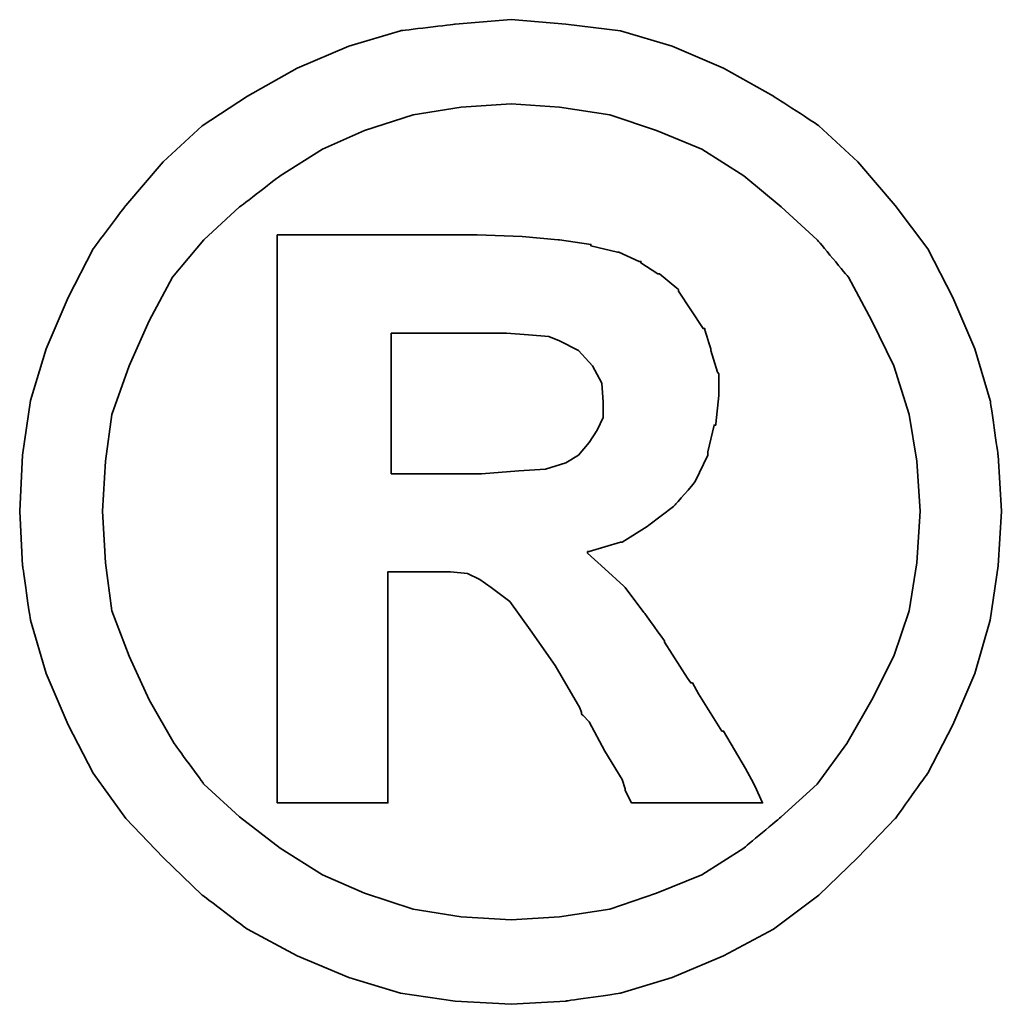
# Model space of a CAD drawing. Header units: millimetres. Extents: x 2482 to 2789, y 455 to 558.
# Tile 52 of 55: x 2732.28 to 2733.39, y 490.23 to 491.34. Entities that reach past the tile are written whole.
import ezdxf

# ---------------------------------------------------------------- set-up
doc = ezdxf.new("R2010")
doc.units = ezdxf.units.MM
doc.header["$LTSCALE"] = 0.2
doc.layers.add('layer 1', color=7, linetype='Continuous')

# ---------------------------------------------------------------- blocks, each defined once
blk = doc.blocks.new('TBI MOTION logo(完整正式版)')
at = {"layer": 'layer 1', "color": 22, "lineweight": 35}
for points, knots in [([(81.20634, 4.98624), (81.20634, 4.98624), (81.18649, 5.32862), (81.18649, 5.32862), (81.18649, 5.32862), (81.18649, 5.32862), (81.13886, 5.66206), (81.13886, 5.66206), (81.13886, 5.66206), (81.13886, 5.66206), (81.04359, 5.97764), (81.04359, 5.97764), (81.04359, 5.97764), (81.04359, 5.97764), (80.91061, 6.29124), (80.91061, 6.29124), (80.91061, 6.29124), (80.91061, 6.29124), (80.75778, 6.58697), (80.75778, 6.58697), (80.75778, 6.58697), (80.75778, 6.58697), (80.5593, 6.85294), (80.5593, 6.85294), (80.5593, 6.85294), (80.5593, 6.85294), (80.33105, 7.1189), (80.33105, 7.1189), (80.33105, 7.1189), (80.33105, 7.1189), (80.09287, 7.33921), (80.09287, 7.33921), (80.09287, 7.33921), (80.09287, 7.33921), (79.815, 7.51982), (79.815, 7.51982), (79.815, 7.51982), (79.815, 7.51982), (79.51133, 7.69051), (79.51133, 7.69051), (79.51133, 7.69051), (79.51133, 7.69051), (79.19773, 7.8235), (79.19773, 7.8235), (79.19773, 7.8235), (79.19773, 7.8235), (78.88215, 7.91877), (78.88215, 7.91877), (78.88215, 7.91877), (78.88215, 7.91877), (78.54871, 7.95846), (78.54871, 7.95846), (78.54871, 7.95846), (78.54871, 7.95846), (78.21526, 7.98625), (78.21526, 7.98625), (78.21526, 7.98625), (78.21526, 7.98625), (77.87388, 7.95846), (77.87388, 7.95846), (77.87388, 7.95846), (77.87388, 7.95846), (77.54044, 7.91877), (77.54044, 7.91877), (77.54044, 7.91877), (77.54044, 7.91877), (77.22485, 7.8235), (77.22485, 7.8235), (77.22485, 7.8235), (77.22485, 7.8235), (76.91027, 7.69051), (76.91027, 7.69051), (76.91027, 7.69051), (76.91027, 7.69051), (76.6056, 7.51982), (76.6056, 7.51982), (76.6056, 7.51982), (76.6056, 7.51982), (76.32972, 7.33921), (76.32972, 7.33921), (76.32972, 7.33921), (76.32972, 7.33921), (76.09154, 7.1189), (76.09154, 7.1189), (76.09154, 7.1189), (76.09154, 7.1189), (75.86329, 6.85294), (75.86329, 6.85294), (75.86329, 6.85294), (75.86329, 6.85294), (75.66382, 6.58697), (75.66382, 6.58697), (75.66382, 6.58697), (75.66382, 6.58697), (75.51099, 6.29124), (75.51099, 6.29124), (75.51099, 6.29124), (75.51099, 6.29124), (75.37702, 5.97764), (75.37702, 5.97764), (75.37702, 5.97764), (75.37702, 5.97764), (75.28175, 5.66206), (75.28175, 5.66206), (75.28175, 5.66206), (75.28175, 5.66206), (75.23411, 5.32862), (75.23411, 5.32862), (75.23411, 5.32862), (75.23411, 5.32862), (75.21625, 4.98624), (75.21625, 4.98624), (75.21625, 4.98624), (75.21625, 4.98624), (75.23411, 4.6528), (75.23411, 4.6528), (75.23411, 4.6528), (75.23411, 4.6528), (75.28175, 4.32035), (75.28175, 4.32035), (75.28175, 4.32035), (75.28175, 4.32035), (75.37702, 3.99583), (75.37702, 3.99583), (75.37702, 3.99583), (75.37702, 3.99583), (75.51099, 3.68224), (75.51099, 3.68224), (75.51099, 3.68224), (75.51099, 3.68224), (75.66382, 3.38749), (75.66382, 3.38749), (75.66382, 3.38749), (75.66382, 3.38749), (75.86329, 3.10963), (75.86329, 3.10963), (75.86329, 3.10963), (75.86329, 3.10963), (76.09154, 2.87145), (76.09154, 2.87145), (76.09154, 2.87145), (76.09154, 2.87145), (76.32972, 2.6432), (76.32972, 2.6432), (76.32972, 2.6432), (76.32972, 2.6432), (76.6056, 2.43381), (76.6056, 2.43381), (76.6056, 2.43381), (76.6056, 2.43381), (76.91027, 2.27205), (76.91027, 2.27205), (76.91027, 2.27205), (76.91027, 2.27205), (77.22485, 2.13906), (77.22485, 2.13906), (77.22485, 2.13906), (77.22485, 2.13906), (77.54044, 2.0438), (77.54044, 2.0438), (77.54044, 2.0438), (77.54044, 2.0438), (77.87388, 1.99616), (77.87388, 1.99616), (77.87388, 1.99616), (77.87388, 1.99616), (78.21526, 1.97631), (78.21526, 1.97631), (78.21526, 1.97631), (78.21526, 1.97631), (78.54871, 1.99616), (78.54871, 1.99616), (78.54871, 1.99616), (78.54871, 1.99616), (78.88215, 2.0438), (78.88215, 2.0438), (78.88215, 2.0438), (78.88215, 2.0438), (79.19773, 2.13906), (79.19773, 2.13906), (79.19773, 2.13906), (79.19773, 2.13906), (79.51133, 2.27205), (79.51133, 2.27205), (79.51133, 2.27205), (79.51133, 2.27205), (79.815, 2.43381), (79.815, 2.43381), (79.815, 2.43381), (79.815, 2.43381), (80.09287, 2.6432), (80.09287, 2.6432), (80.09287, 2.6432), (80.09287, 2.6432), (80.33105, 2.87145), (80.33105, 2.87145), (80.33105, 2.87145), (80.33105, 2.87145), (80.5593, 3.10963), (80.5593, 3.10963), (80.5593, 3.10963), (80.5593, 3.10963), (80.75778, 3.38749), (80.75778, 3.38749), (80.75778, 3.38749), (80.75778, 3.38749), (80.91061, 3.68224), (80.91061, 3.68224), (80.91061, 3.68224), (80.91061, 3.68224), (81.04359, 3.99583), (81.04359, 3.99583), (81.04359, 3.99583), (81.04359, 3.99583), (81.13886, 4.32035), (81.13886, 4.32035), (81.13886, 4.32035), (81.13886, 4.32035), (81.18649, 4.6528), (81.18649, 4.6528), (81.18649, 4.6528), (81.18649, 4.6528), (81.20634, 4.98624), (81.20634, 4.98624)], [0, 0, 0, 0, 0.0178571, 0.0178571, 0.0178571, 0.0178572, 0.0357143, 0.0357143, 0.0357143, 0.0357143, 0.0535714, 0.0535714, 0.0535714, 0.0535714, 0.0714286, 0.0714286, 0.0714286, 0.0714286, 0.0892857, 0.0892857, 0.0892857, 0.0892857, 0.1071429, 0.1071429, 0.1071429, 0.1071429, 0.125, 0.125, 0.125, 0.125, 0.1428571, 0.1428571, 0.1428571, 0.1428572, 0.1607143, 0.1607143, 0.1607143, 0.1607143, 0.1785714, 0.1785714, 0.1785714, 0.1785714, 0.1964286, 0.1964286, 0.1964286, 0.1964286, 0.2142857, 0.2142857, 0.2142857, 0.2142857, 0.2321429, 0.2321429, 0.2321429, 0.2321429, 0.25, 0.25, 0.25, 0.25, 0.2678571, 0.2678571, 0.2678571, 0.2678572, 0.2857143, 0.2857143, 0.2857143, 0.2857143, 0.3035714, 0.3035714, 0.3035714, 0.3035714, 0.3214286, 0.3214286, 0.3214286, 0.3214286, 0.3392857, 0.3392857, 0.3392857, 0.3392857, 0.3571429, 0.3571429, 0.3571429, 0.3571429, 0.375, 0.375, 0.375, 0.375, 0.3928571, 0.3928571, 0.3928571, 0.3928572, 0.4107143, 0.4107143, 0.4107143, 0.4107143, 0.4285714, 0.4285714, 0.4285714, 0.4285714, 0.4464286, 0.4464286, 0.4464286, 0.4464286, 0.4642857, 0.4642857, 0.4642857, 0.4642857, 0.4821429, 0.4821429, 0.4821429, 0.4821429, 0.5, 0.5, 0.5, 0.5, 0.5178571, 0.5178571, 0.5178571, 0.5178572, 0.5357143, 0.5357143, 0.5357143, 0.5357143, 0.5535714, 0.5535714, 0.5535714, 0.5535714, 0.5714286, 0.5714286, 0.5714286, 0.5714286, 0.5892857, 0.5892857, 0.5892857, 0.5892857, 0.6071429, 0.6071429, 0.6071429, 0.6071429, 0.625, 0.625, 0.625, 0.625, 0.6428571, 0.6428571, 0.6428571, 0.6428572, 0.6607143, 0.6607143, 0.6607143, 0.6607143, 0.6785714, 0.6785714, 0.6785714, 0.6785714, 0.6964286, 0.6964286, 0.6964286, 0.6964286, 0.7142857, 0.7142857, 0.7142857, 0.7142857, 0.7321429, 0.7321429, 0.7321429, 0.7321429, 0.75, 0.75, 0.75, 0.75, 0.7678571, 0.7678571, 0.7678571, 0.7678572, 0.7857143, 0.7857143, 0.7857143, 0.7857143, 0.8035714, 0.8035714, 0.8035714, 0.8035714, 0.8214286, 0.8214286, 0.8214286, 0.8214286, 0.8392857, 0.8392857, 0.8392857, 0.8392857, 0.8571429, 0.8571429, 0.8571429, 0.8571429, 0.875, 0.875, 0.875, 0.875, 0.8928571, 0.8928571, 0.8928571, 0.8928572, 0.9107143, 0.9107143, 0.9107143, 0.9107143, 0.9285714, 0.9285714, 0.9285714, 0.9285714, 0.9464286, 0.9464286, 0.9464286, 0.9464286, 0.9642857, 0.9642857, 0.9642857, 0.9642857, 0.9821429, 0.9821429, 0.9821429, 0.9821429, 1, 1, 1, 1]), ([(80.71014, 4.98624), (80.71014, 4.98624), (80.69129, 5.29091), (80.69129, 5.29091), (80.69129, 5.29091), (80.69129, 5.29091), (80.64464, 5.57672), (80.64464, 5.57672), (80.64464, 5.57672), (80.64464, 5.57672), (80.54937, 5.87245), (80.54937, 5.87245), (80.54937, 5.87245), (80.54937, 5.87245), (80.41639, 6.14833), (80.41639, 6.14833), (80.41639, 6.14833), (80.41639, 6.14833), (80.27349, 6.41429), (80.27349, 6.41429), (80.27349, 6.41429), (80.27349, 6.41429), (80.08295, 6.64255), (80.08295, 6.64255), (80.08295, 6.64255), (80.08295, 6.64255), (79.86264, 6.84301), (79.86264, 6.84301), (79.86264, 6.84301), (79.86264, 6.84301), (79.63439, 7.03355), (79.63439, 7.03355), (79.63439, 7.03355), (79.63439, 7.03355), (79.37835, 7.1963), (79.37835, 7.1963), (79.37835, 7.1963), (79.37835, 7.1963), (79.10246, 7.30944), (79.10246, 7.30944), (79.10246, 7.30944), (79.10246, 7.30944), (78.81665, 7.40471), (78.81665, 7.40471), (78.81665, 7.40471), (78.81665, 7.40471), (78.511, 7.45234), (78.511, 7.45234), (78.511, 7.45234), (78.511, 7.45234), (78.21526, 7.47219), (78.21526, 7.47219), (78.21526, 7.47219), (78.21526, 7.47219), (77.9106, 7.45234), (77.9106, 7.45234), (77.9106, 7.45234), (77.9106, 7.45234), (77.61685, 7.40471), (77.61685, 7.40471), (77.61685, 7.40471), (77.61685, 7.40471), (77.32012, 7.30944), (77.32012, 7.30944), (77.32012, 7.30944), (77.32012, 7.30944), (77.06309, 7.1963), (77.06309, 7.1963), (77.06309, 7.1963), (77.06309, 7.1963), (76.80606, 7.03355), (76.80606, 7.03355), (76.80606, 7.03355), (76.80606, 7.03355), (76.55797, 6.84301), (76.55797, 6.84301), (76.55797, 6.84301), (76.55797, 6.84301), (76.34063, 6.64255), (76.34063, 6.64255), (76.34063, 6.64255), (76.34063, 6.64255), (76.1491, 6.41429), (76.1491, 6.41429), (76.1491, 6.41429), (76.1491, 6.41429), (76.0062, 6.14833), (76.0062, 6.14833), (76.0062, 6.14833), (76.0062, 6.14833), (75.88314, 5.87245), (75.88314, 5.87245), (75.88314, 5.87245), (75.88314, 5.87245), (75.77794, 5.57672), (75.77794, 5.57672), (75.77794, 5.57672), (75.77794, 5.57672), (75.73924, 5.29091), (75.73924, 5.29091), (75.73924, 5.29091), (75.73924, 5.29091), (75.72039, 4.98624), (75.72039, 4.98624), (75.72039, 4.98624), (75.72039, 4.98624), (75.73924, 4.67165), (75.73924, 4.67165), (75.73924, 4.67165), (75.73924, 4.67165), (75.77794, 4.37791), (75.77794, 4.37791), (75.77794, 4.37791), (75.77794, 4.37791), (75.88314, 4.10102), (75.88314, 4.10102), (75.88314, 4.10102), (75.88314, 4.10102), (76.0062, 3.83407), (76.0062, 3.83407), (76.0062, 3.83407), (76.0062, 3.83407), (76.15902, 3.56811), (76.15902, 3.56811), (76.15902, 3.56811), (76.15902, 3.56811), (76.34063, 3.32001), (76.34063, 3.32001), (76.34063, 3.32001), (76.34063, 3.32001), (76.55797, 3.11955), (76.55797, 3.11955), (76.55797, 3.11955), (76.55797, 3.11955), (76.80606, 2.92901), (76.80606, 2.92901), (76.80606, 2.92901), (76.80606, 2.92901), (77.06309, 2.76725), (77.06309, 2.76725), (77.06309, 2.76725), (77.06309, 2.76725), (77.32012, 2.65412), (77.32012, 2.65412), (77.32012, 2.65412), (77.32012, 2.65412), (77.61685, 2.55786), (77.61685, 2.55786), (77.61685, 2.55786), (77.61685, 2.55786), (77.9106, 2.51022), (77.9106, 2.51022), (77.9106, 2.51022), (77.9106, 2.51022), (78.21526, 2.49137), (78.21526, 2.49137), (78.21526, 2.49137), (78.21526, 2.49137), (78.511, 2.51022), (78.511, 2.51022), (78.511, 2.51022), (78.511, 2.51022), (78.81665, 2.55786), (78.81665, 2.55786), (78.81665, 2.55786), (78.81665, 2.55786), (79.10246, 2.65412), (79.10246, 2.65412), (79.10246, 2.65412), (79.10246, 2.65412), (79.37835, 2.76725), (79.37835, 2.76725), (79.37835, 2.76725), (79.37835, 2.76725), (79.63439, 2.92901), (79.63439, 2.92901), (79.63439, 2.92901), (79.63439, 2.92901), (79.86264, 3.11955), (79.86264, 3.11955), (79.86264, 3.11955), (79.86264, 3.11955), (80.08295, 3.32001), (80.08295, 3.32001), (80.08295, 3.32001), (80.08295, 3.32001), (80.26356, 3.56811), (80.26356, 3.56811), (80.26356, 3.56811), (80.26356, 3.56811), (80.41639, 3.83407), (80.41639, 3.83407), (80.41639, 3.83407), (80.41639, 3.83407), (80.54937, 4.10102), (80.54937, 4.10102), (80.54937, 4.10102), (80.54937, 4.10102), (80.64464, 4.37791), (80.64464, 4.37791), (80.64464, 4.37791), (80.64464, 4.37791), (80.69129, 4.67165), (80.69129, 4.67165), (80.69129, 4.67165), (80.69129, 4.67165), (80.71014, 4.98624), (80.71014, 4.98624)], [0, 0, 0, 0, 0.0192308, 0.0192308, 0.0192308, 0.0192308, 0.0384615, 0.0384615, 0.0384615, 0.0384615, 0.0576923, 0.0576923, 0.0576923, 0.0576923, 0.0769231, 0.0769231, 0.0769231, 0.0769231, 0.0961538, 0.0961538, 0.0961538, 0.0961539, 0.1153846, 0.1153846, 0.1153846, 0.1153846, 0.1346154, 0.1346154, 0.1346154, 0.1346154, 0.1538462, 0.1538462, 0.1538462, 0.1538462, 0.1730769, 0.1730769, 0.1730769, 0.1730769, 0.1923077, 0.1923077, 0.1923077, 0.1923077, 0.2115385, 0.2115385, 0.2115385, 0.2115385, 0.2307692, 0.2307692, 0.2307692, 0.2307692, 0.25, 0.25, 0.25, 0.25, 0.2692308, 0.2692308, 0.2692308, 0.2692308, 0.2884615, 0.2884615, 0.2884615, 0.2884615, 0.3076923, 0.3076923, 0.3076923, 0.3076923, 0.3269231, 0.3269231, 0.3269231, 0.3269231, 0.3461538, 0.3461538, 0.3461538, 0.3461539, 0.3653846, 0.3653846, 0.3653846, 0.3653846, 0.3846154, 0.3846154, 0.3846154, 0.3846154, 0.4038462, 0.4038462, 0.4038462, 0.4038462, 0.4230769, 0.4230769, 0.4230769, 0.4230769, 0.4423077, 0.4423077, 0.4423077, 0.4423077, 0.4615385, 0.4615385, 0.4615385, 0.4615385, 0.4807692, 0.4807692, 0.4807692, 0.4807692, 0.5, 0.5, 0.5, 0.5, 0.5192308, 0.5192308, 0.5192308, 0.5192308, 0.5384615, 0.5384615, 0.5384615, 0.5384615, 0.5576923, 0.5576923, 0.5576923, 0.5576923, 0.5769231, 0.5769231, 0.5769231, 0.5769231, 0.5961538, 0.5961538, 0.5961538, 0.5961539, 0.6153846, 0.6153846, 0.6153846, 0.6153846, 0.6346154, 0.6346154, 0.6346154, 0.6346154, 0.6538462, 0.6538462, 0.6538462, 0.6538462, 0.6730769, 0.6730769, 0.6730769, 0.6730769, 0.6923077, 0.6923077, 0.6923077, 0.6923077, 0.7115385, 0.7115385, 0.7115385, 0.7115385, 0.7307692, 0.7307692, 0.7307692, 0.7307692, 0.75, 0.75, 0.75, 0.75, 0.7692308, 0.7692308, 0.7692308, 0.7692308, 0.7884615, 0.7884615, 0.7884615, 0.7884615, 0.8076923, 0.8076923, 0.8076923, 0.8076923, 0.8269231, 0.8269231, 0.8269231, 0.8269231, 0.8461538, 0.8461538, 0.8461538, 0.8461539, 0.8653846, 0.8653846, 0.8653846, 0.8653846, 0.8846154, 0.8846154, 0.8846154, 0.8846154, 0.9038462, 0.9038462, 0.9038462, 0.9038462, 0.9230769, 0.9230769, 0.9230769, 0.9230769, 0.9423077, 0.9423077, 0.9423077, 0.9423077, 0.9615385, 0.9615385, 0.9615385, 0.9615385, 0.9807692, 0.9807692, 0.9807692, 0.9807692, 1, 1, 1, 1]), ([(76.78721, 3.2823), (76.78721, 3.2823), (76.78721, 3.32001), (76.78721, 3.32001), (76.78721, 3.32001), (76.78721, 3.32001), (76.78721, 3.42422), (76.78721, 3.42422), (76.78721, 3.42422), (76.78721, 3.42422), (76.78721, 3.59689), (76.78721, 3.59689), (76.78721, 3.59689), (76.78721, 3.59689), (76.78721, 3.80529), (76.78721, 3.80529), (76.78721, 3.80529), (76.78721, 3.80529), (76.78721, 4.0524), (76.78721, 4.0524), (76.78721, 4.0524), (76.78721, 4.0524), (76.78721, 4.32035), (76.78721, 4.32035), (76.78721, 4.32035), (76.78721, 4.32035), (76.78721, 4.92868), (76.78721, 4.92868), (76.78721, 4.92868), (76.78721, 4.92868), (76.78721, 5.53801), (76.78721, 5.53801), (76.78721, 5.53801), (76.78721, 5.53801), (76.78721, 5.82482), (76.78721, 5.82482), (76.78721, 5.82482), (76.78721, 5.82482), (76.78721, 6.07291), (76.78721, 6.07291), (76.78721, 6.07291), (76.78721, 6.07291), (76.78721, 6.30017), (76.78721, 6.30017), (76.78721, 6.30017), (76.78721, 6.30017), (76.78721, 6.45399), (76.78721, 6.45399), (76.78721, 6.45399), (76.78721, 6.45399), (76.78721, 6.5572), (76.78721, 6.5572), (76.78721, 6.5572), (76.78721, 6.5572), (76.78721, 6.59689), (76.78721, 6.59689), (76.78721, 6.59689), (76.78721, 6.59689), (76.78721, 6.67232), (76.78721, 6.67232), (76.78721, 6.67232), (76.78721, 6.67232), (76.8537, 6.67232), (76.8537, 6.67232), (76.8537, 6.67232), (76.8537, 6.67232), (76.87355, 6.67232), (76.87355, 6.67232), (76.87355, 6.67232), (76.87355, 6.67232), (76.91027, 6.67232), (76.91027, 6.67232), (76.91027, 6.67232), (76.91027, 6.67232), (77.04424, 6.67232), (77.04424, 6.67232), (77.04424, 6.67232), (77.04424, 6.67232), (77.22485, 6.67232), (77.22485, 6.67232), (77.22485, 6.67232), (77.22485, 6.67232), (77.43524, 6.67232), (77.43524, 6.67232), (77.43524, 6.67232), (77.43524, 6.67232), (77.65357, 6.67232), (77.65357, 6.67232), (77.65357, 6.67232), (77.65357, 6.67232), (77.82625, 6.67232), (77.82625, 6.67232), (77.82625, 6.67232), (77.82625, 6.67232), (77.94037, 6.67232), (77.94037, 6.67232), (77.94037, 6.67232), (77.94037, 6.67232), (77.97709, 6.67232), (77.97709, 6.67232), (77.97709, 6.67232), (77.97709, 6.67232), (77.99694, 6.67232), (77.99694, 6.67232), (77.99694, 6.67232), (77.99694, 6.67232), (78.00686, 6.67232), (78.00686, 6.67232), (78.00686, 6.67232), (78.00686, 6.67232), (78.28275, 6.6624), (78.28275, 6.6624), (78.28275, 6.6624), (78.28275, 6.6624), (78.50107, 6.64255), (78.50107, 6.64255), (78.50107, 6.64255), (78.50107, 6.64255), (78.511, 6.64255), (78.511, 6.64255), (78.511, 6.64255), (78.511, 6.64255), (78.70154, 6.61476), (78.70154, 6.61476), (78.70154, 6.61476), (78.70154, 6.61476), (78.70154, 6.60483), (78.70154, 6.60483), (78.70154, 6.60483), (78.70154, 6.60483), (78.86429, 6.56713), (78.86429, 6.56713), (78.86429, 6.56713), (78.86429, 6.56713), (78.87223, 6.56713), (78.87223, 6.56713), (78.87223, 6.56713), (78.87223, 6.56713), (78.99727, 6.51056), (78.99727, 6.51056), (78.99727, 6.51056), (78.99727, 6.51056), (79.00719, 6.51056), (79.00719, 6.51056), (79.00719, 6.51056), (79.00719, 6.51056), (79.00719, 6.50162), (79.00719, 6.50162), (79.00719, 6.50162), (79.00719, 6.50162), (79.1104, 6.43415), (79.1104, 6.43415), (79.1104, 6.43415), (79.1104, 6.43415), (79.12132, 6.43415), (79.12132, 6.43415), (79.12132, 6.43415), (79.12132, 6.43415), (79.22552, 6.34781), (79.22552, 6.34781), (79.22552, 6.34781), (79.22552, 6.34781), (79.23544, 6.33888), (79.23544, 6.33888), (79.23544, 6.33888), (79.23544, 6.33888), (79.23544, 6.32895), (79.23544, 6.32895), (79.23544, 6.32895), (79.23544, 6.32895), (79.31087, 6.21483), (79.31087, 6.21483), (79.31087, 6.21483), (79.31087, 6.21483), (79.38629, 6.1007), (79.38629, 6.1007), (79.38629, 6.1007), (79.38629, 6.1007), (79.3972, 6.1007), (79.3972, 6.1007), (79.3972, 6.1007), (79.3972, 6.1007), (79.3972, 6.09078), (79.3972, 6.09078), (79.3972, 6.09078), (79.3972, 6.09078), (79.43392, 5.97764), (79.43392, 5.97764), (79.43392, 5.97764), (79.43392, 5.97764), (79.43392, 5.96772), (79.43392, 5.96772), (79.43392, 5.96772), (79.43392, 5.96772), (79.47362, 5.83474), (79.47362, 5.83474), (79.47362, 5.83474), (79.47362, 5.83474), (79.48156, 5.82482), (79.48156, 5.82482), (79.48156, 5.82482), (79.48156, 5.82482), (79.48156, 5.69977), (79.48156, 5.69977), (79.48156, 5.69977), (79.48156, 5.69977), (79.48156, 5.69183), (79.48156, 5.69183), (79.48156, 5.69183), (79.48156, 5.69183), (79.4637, 5.51915), (79.4637, 5.51915), (79.4637, 5.51915), (79.4637, 5.51915), (79.4637, 5.51122), (79.4637, 5.51122), (79.4637, 5.51122), (79.4637, 5.51122), (79.45377, 5.51122), (79.45377, 5.51122), (79.45377, 5.51122), (79.45377, 5.51122), (79.41507, 5.34847), (79.41507, 5.34847), (79.41507, 5.34847), (79.41507, 5.34847), (79.41507, 5.33854), (79.41507, 5.33854), (79.41507, 5.33854), (79.41507, 5.33854), (79.41507, 5.32862), (79.41507, 5.32862), (79.41507, 5.32862), (79.41507, 5.32862), (79.33865, 5.16785), (79.33865, 5.16785), (79.33865, 5.16785), (79.33865, 5.16785), (79.33071, 5.15693), (79.33071, 5.15693), (79.33071, 5.15693), (79.33071, 5.15693), (79.2156, 5.02495), (79.2156, 5.02495), (79.2156, 5.02495), (79.2156, 5.02495), (79.20567, 5.01502), (79.20567, 5.01502), (79.20567, 5.01502), (79.20567, 5.01502), (79.05483, 4.89991), (79.05483, 4.89991), (79.05483, 4.89991), (79.05483, 4.89991), (79.04491, 4.89197), (79.04491, 4.89197), (79.04491, 4.89197), (79.04491, 4.89197), (78.89208, 4.7967), (78.89208, 4.7967), (78.89208, 4.7967), (78.89208, 4.7967), (78.88215, 4.7967), (78.88215, 4.7967), (78.88215, 4.7967), (78.88215, 4.7967), (78.69161, 4.73913), (78.69161, 4.73913), (78.69161, 4.73913), (78.69161, 4.73913), (78.68169, 4.73913), (78.68169, 4.73913), (78.68169, 4.73913), (78.68169, 4.73913), (78.68169, 4.72921), (78.68169, 4.72921), (78.68169, 4.72921), (78.68169, 4.72921), (78.78688, 4.63394), (78.78688, 4.63394), (78.78688, 4.63394), (78.78688, 4.63394), (78.902, 4.52875), (78.902, 4.52875), (78.902, 4.52875), (78.902, 4.52875), (78.91093, 4.52081), (78.91093, 4.52081), (78.91093, 4.52081), (78.91093, 4.52081), (79.02506, 4.36798), (79.02506, 4.36798), (79.02506, 4.36798), (79.02506, 4.36798), (79.1501, 4.1953), (79.1501, 4.1953), (79.1501, 4.1953), (79.1501, 4.1953), (79.1501, 4.18736), (79.1501, 4.18736), (79.1501, 4.18736), (79.1501, 4.18736), (79.29201, 3.96705), (79.29201, 3.96705), (79.29201, 3.96705), (79.29201, 3.96705), (79.31087, 3.93828), (79.31087, 3.93828), (79.31087, 3.93828), (79.31087, 3.93828), (79.32079, 3.93828), (79.32079, 3.93828), (79.32079, 3.93828), (79.32079, 3.93828), (79.3585, 3.87178), (79.3585, 3.87178), (79.3585, 3.87178), (79.3585, 3.87178), (79.50141, 3.64353), (79.50141, 3.64353), (79.50141, 3.64353), (79.50141, 3.64353), (79.51133, 3.64353), (79.51133, 3.64353), (79.51133, 3.64353), (79.51133, 3.64353), (79.64431, 3.41528), (79.64431, 3.41528), (79.64431, 3.41528), (79.64431, 3.41528), (79.68202, 3.3478), (79.68202, 3.3478), (79.68202, 3.3478), (79.68202, 3.3478), (79.70187, 3.31009), (79.70187, 3.31009), (79.70187, 3.31009), (79.70187, 3.31009), (79.7495, 3.2049), (79.7495, 3.2049), (79.7495, 3.2049), (79.7495, 3.2049), (79.64431, 3.2049), (79.64431, 3.2049), (79.64431, 3.2049), (79.64431, 3.2049), (79.62546, 3.2049), (79.62546, 3.2049), (79.62546, 3.2049), (79.62546, 3.2049), (79.53912, 3.2049), (79.53912, 3.2049), (79.53912, 3.2049), (79.53912, 3.2049), (79.31087, 3.2049), (79.31087, 3.2049), (79.31087, 3.2049), (79.31087, 3.2049), (79.08262, 3.2049), (79.08262, 3.2049), (79.08262, 3.2049), (79.08262, 3.2049), (79.00719, 3.2049), (79.00719, 3.2049), (79.00719, 3.2049), (79.00719, 3.2049), (78.98735, 3.2049), (78.98735, 3.2049), (78.98735, 3.2049), (78.98735, 3.2049), (78.94964, 3.2049), (78.94964, 3.2049), (78.94964, 3.2049), (78.94964, 3.2049), (78.92979, 3.24459), (78.92979, 3.24459), (78.92979, 3.24459), (78.92979, 3.24459), (78.91093, 3.2823), (78.91093, 3.2823), (78.91093, 3.2823), (78.91093, 3.2823), (78.91093, 3.29223), (78.91093, 3.29223), (78.91093, 3.29223), (78.91093, 3.29223), (78.89208, 3.3478), (78.89208, 3.3478), (78.89208, 3.3478), (78.89208, 3.3478), (78.78688, 3.52048), (78.78688, 3.52048), (78.78688, 3.52048), (78.78688, 3.52048), (78.69161, 3.7001), (78.69161, 3.7001), (78.69161, 3.7001), (78.69161, 3.7001), (78.6539, 3.7388), (78.6539, 3.7388), (78.6539, 3.7388), (78.6539, 3.7388), (78.64398, 3.74873), (78.64398, 3.74873), (78.64398, 3.74873), (78.64398, 3.74873), (78.64398, 3.75766), (78.64398, 3.75766), (78.64398, 3.75766), (78.64398, 3.75766), (78.63405, 3.78644), (78.63405, 3.78644), (78.63405, 3.78644), (78.63405, 3.78644), (78.48321, 4.04347), (78.48321, 4.04347), (78.48321, 4.04347), (78.48321, 4.04347), (78.33038, 4.2618), (78.33038, 4.2618), (78.33038, 4.2618), (78.33038, 4.2618), (78.20732, 4.43447), (78.20732, 4.43447), (78.20732, 4.43447), (78.20732, 4.43447), (78.09221, 4.52081), (78.09221, 4.52081), (78.09221, 4.52081), (78.09221, 4.52081), (78.02472, 4.56845), (78.02472, 4.56845), (78.02472, 4.56845), (78.02472, 4.56845), (77.9493, 4.60616), (77.9493, 4.60616), (77.9493, 4.60616), (77.9493, 4.60616), (77.8451, 4.61608), (77.8451, 4.61608), (77.8451, 4.61608), (77.8451, 4.61608), (77.71113, 4.61608), (77.71113, 4.61608), (77.71113, 4.61608), (77.71113, 4.61608), (77.69128, 4.61608), (77.69128, 4.61608), (77.69128, 4.61608), (77.69128, 4.61608), (77.67342, 4.61608), (77.67342, 4.61608), (77.67342, 4.61608), (77.67342, 4.61608), (77.5583, 4.61608), (77.5583, 4.61608), (77.5583, 4.61608), (77.5583, 4.61608), (77.46303, 4.61608), (77.46303, 4.61608), (77.46303, 4.61608), (77.46303, 4.61608), (77.46303, 4.54761), (77.46303, 4.54761), (77.46303, 4.54761), (77.46303, 4.54761), (77.46303, 4.47318), (77.46303, 4.47318), (77.46303, 4.47318), (77.46303, 4.47318), (77.46303, 4.24294), (77.46303, 4.24294), (77.46303, 4.24294), (77.46303, 4.24294), (77.46303, 3.99583), (77.46303, 3.99583), (77.46303, 3.99583), (77.46303, 3.99583), (77.46303, 3.72888), (77.46303, 3.72888), (77.46303, 3.72888), (77.46303, 3.72888), (77.46303, 3.51055), (77.46303, 3.51055), (77.46303, 3.51055), (77.46303, 3.51055), (77.46303, 3.42422), (77.46303, 3.42422), (77.46303, 3.42422), (77.46303, 3.42422), (77.46303, 3.35773), (77.46303, 3.35773), (77.46303, 3.35773), (77.46303, 3.35773), (77.46303, 3.30017), (77.46303, 3.30017), (77.46303, 3.30017), (77.46303, 3.30017), (77.46303, 3.2823), (77.46303, 3.2823), (77.46303, 3.2823), (77.46303, 3.2823), (77.46303, 3.2049), (77.46303, 3.2049), (77.46303, 3.2049), (77.46303, 3.2049), (77.39753, 3.2049), (77.39753, 3.2049), (77.39753, 3.2049), (77.39753, 3.2049), (77.37768, 3.2049), (77.37768, 3.2049), (77.37768, 3.2049), (77.37768, 3.2049), (77.32012, 3.2049), (77.32012, 3.2049), (77.32012, 3.2049), (77.32012, 3.2049), (77.12165, 3.2049), (77.12165, 3.2049), (77.12165, 3.2049), (77.12165, 3.2049), (76.94897, 3.2049), (76.94897, 3.2049), (76.94897, 3.2049), (76.94897, 3.2049), (76.8924, 3.2049), (76.8924, 3.2049), (76.8924, 3.2049), (76.8924, 3.2049), (76.8537, 3.2049), (76.8537, 3.2049), (76.8537, 3.2049), (76.8537, 3.2049), (76.78721, 3.2049), (76.78721, 3.2049), (76.78721, 3.2049), (76.78721, 3.2049), (76.78721, 3.2823), (76.78721, 3.2823)], [0, 0, 0, 0, 0.0074074, 0.0074074, 0.0074074, 0.0074074, 0.0148148, 0.0148148, 0.0148148, 0.0148148, 0.0222222, 0.0222222, 0.0222222, 0.0222222, 0.0296296, 0.0296296, 0.0296296, 0.0296296, 0.037037, 0.037037, 0.037037, 0.037037, 0.0444444, 0.0444444, 0.0444444, 0.0444445, 0.0518519, 0.0518519, 0.0518519, 0.0518519, 0.0592593, 0.0592593, 0.0592593, 0.0592593, 0.0666667, 0.0666667, 0.0666667, 0.0666667, 0.0740741, 0.0740741, 0.0740741, 0.0740741, 0.0814815, 0.0814815, 0.0814815, 0.0814815, 0.0888889, 0.0888889, 0.0888889, 0.0888889, 0.0962963, 0.0962963, 0.0962963, 0.0962963, 0.1037037, 0.1037037, 0.1037037, 0.1037037, 0.1111111, 0.1111111, 0.1111111, 0.1111111, 0.1185185, 0.1185185, 0.1185185, 0.1185185, 0.1259259, 0.1259259, 0.1259259, 0.1259259, 0.1333333, 0.1333333, 0.1333333, 0.1333333, 0.1407407, 0.1407407, 0.1407407, 0.1407408, 0.1481481, 0.1481481, 0.1481481, 0.1481482, 0.1555556, 0.1555556, 0.1555556, 0.1555556, 0.162963, 0.162963, 0.162963, 0.162963, 0.1703704, 0.1703704, 0.1703704, 0.1703704, 0.1777778, 0.1777778, 0.1777778, 0.1777778, 0.1851852, 0.1851852, 0.1851852, 0.1851852, 0.1925926, 0.1925926, 0.1925926, 0.1925926, 0.2, 0.2, 0.2, 0.2, 0.2074074, 0.2074074, 0.2074074, 0.2074074, 0.2148148, 0.2148148, 0.2148148, 0.2148148, 0.2222222, 0.2222222, 0.2222222, 0.2222222, 0.2296296, 0.2296296, 0.2296296, 0.2296296, 0.237037, 0.237037, 0.237037, 0.237037, 0.2444444, 0.2444444, 0.2444444, 0.2444445, 0.2518519, 0.2518519, 0.2518519, 0.2518519, 0.2592593, 0.2592593, 0.2592593, 0.2592593, 0.2666667, 0.2666667, 0.2666667, 0.2666667, 0.2740741, 0.2740741, 0.2740741, 0.2740741, 0.2814815, 0.2814815, 0.2814815, 0.2814815, 0.2888889, 0.2888889, 0.2888889, 0.2888889, 0.2962963, 0.2962963, 0.2962963, 0.2962963, 0.3037037, 0.3037037, 0.3037037, 0.3037037, 0.3111111, 0.3111111, 0.3111111, 0.3111111, 0.3185185, 0.3185185, 0.3185185, 0.3185185, 0.3259259, 0.3259259, 0.3259259, 0.3259259, 0.3333333, 0.3333333, 0.3333333, 0.3333333, 0.3407407, 0.3407407, 0.3407407, 0.3407408, 0.3481481, 0.3481481, 0.3481481, 0.3481482, 0.3555556, 0.3555556, 0.3555556, 0.3555556, 0.362963, 0.362963, 0.362963, 0.362963, 0.3703704, 0.3703704, 0.3703704, 0.3703704, 0.3777778, 0.3777778, 0.3777778, 0.3777778, 0.3851852, 0.3851852, 0.3851852, 0.3851852, 0.3925926, 0.3925926, 0.3925926, 0.3925926, 0.4, 0.4, 0.4, 0.4, 0.4074074, 0.4074074, 0.4074074, 0.4074074, 0.4148148, 0.4148148, 0.4148148, 0.4148148, 0.4222222, 0.4222222, 0.4222222, 0.4222222, 0.4296296, 0.4296296, 0.4296296, 0.4296296, 0.437037, 0.437037, 0.437037, 0.437037, 0.4444444, 0.4444444, 0.4444444, 0.4444445, 0.4518519, 0.4518519, 0.4518519, 0.4518519, 0.4592593, 0.4592593, 0.4592593, 0.4592593, 0.4666667, 0.4666667, 0.4666667, 0.4666667, 0.4740741, 0.4740741, 0.4740741, 0.4740741, 0.4814815, 0.4814815, 0.4814815, 0.4814815, 0.4888889, 0.4888889, 0.4888889, 0.4888889, 0.4962963, 0.4962963, 0.4962963, 0.4962963, 0.5037037, 0.5037037, 0.5037037, 0.5037037, 0.5111111, 0.5111111, 0.5111111, 0.5111111, 0.5185185, 0.5185185, 0.5185185, 0.5185185, 0.5259259, 0.5259259, 0.5259259, 0.5259259, 0.5333333, 0.5333333, 0.5333333, 0.5333333, 0.5407407, 0.5407407, 0.5407407, 0.5407408, 0.5481481, 0.5481481, 0.5481481, 0.5481482, 0.5555556, 0.5555556, 0.5555556, 0.5555556, 0.562963, 0.562963, 0.562963, 0.562963, 0.5703704, 0.5703704, 0.5703704, 0.5703704, 0.5777778, 0.5777778, 0.5777778, 0.5777778, 0.5851852, 0.5851852, 0.5851852, 0.5851852, 0.5925926, 0.5925926, 0.5925926, 0.5925926, 0.6, 0.6, 0.6, 0.6, 0.6074074, 0.6074074, 0.6074074, 0.6074074, 0.6148148, 0.6148148, 0.6148148, 0.6148148, 0.6222222, 0.6222222, 0.6222222, 0.6222222, 0.6296296, 0.6296296, 0.6296296, 0.6296296, 0.637037, 0.637037, 0.637037, 0.637037, 0.6444444, 0.6444444, 0.6444444, 0.6444445, 0.6518519, 0.6518519, 0.6518519, 0.6518519, 0.6592593, 0.6592593, 0.6592593, 0.6592593, 0.6666667, 0.6666667, 0.6666667, 0.6666667, 0.6740741, 0.6740741, 0.6740741, 0.6740741, 0.6814815, 0.6814815, 0.6814815, 0.6814815, 0.6888889, 0.6888889, 0.6888889, 0.6888889, 0.6962963, 0.6962963, 0.6962963, 0.6962963, 0.7037037, 0.7037037, 0.7037037, 0.7037037, 0.7111111, 0.7111111, 0.7111111, 0.7111111, 0.7185185, 0.7185185, 0.7185185, 0.7185185, 0.7259259, 0.7259259, 0.7259259, 0.7259259, 0.7333333, 0.7333333, 0.7333333, 0.7333333, 0.7407407, 0.7407407, 0.7407407, 0.7407408, 0.7481481, 0.7481481, 0.7481481, 0.7481482, 0.7555556, 0.7555556, 0.7555556, 0.7555556, 0.762963, 0.762963, 0.762963, 0.762963, 0.7703704, 0.7703704, 0.7703704, 0.7703704, 0.7777778, 0.7777778, 0.7777778, 0.7777778, 0.7851852, 0.7851852, 0.7851852, 0.7851852, 0.7925926, 0.7925926, 0.7925926, 0.7925926, 0.8, 0.8, 0.8, 0.8, 0.8074074, 0.8074074, 0.8074074, 0.8074074, 0.8148148, 0.8148148, 0.8148148, 0.8148148, 0.8222222, 0.8222222, 0.8222222, 0.8222222, 0.8296296, 0.8296296, 0.8296296, 0.8296296, 0.837037, 0.837037, 0.837037, 0.837037, 0.8444444, 0.8444444, 0.8444444, 0.8444445, 0.8518519, 0.8518519, 0.8518519, 0.8518519, 0.8592593, 0.8592593, 0.8592593, 0.8592593, 0.8666667, 0.8666667, 0.8666667, 0.8666667, 0.8740741, 0.8740741, 0.8740741, 0.8740741, 0.8814815, 0.8814815, 0.8814815, 0.8814815, 0.8888889, 0.8888889, 0.8888889, 0.8888889, 0.8962963, 0.8962963, 0.8962963, 0.8962963, 0.9037037, 0.9037037, 0.9037037, 0.9037037, 0.9111111, 0.9111111, 0.9111111, 0.9111111, 0.9185185, 0.9185185, 0.9185185, 0.9185185, 0.9259259, 0.9259259, 0.9259259, 0.9259259, 0.9333333, 0.9333333, 0.9333333, 0.9333333, 0.9407407, 0.9407407, 0.9407407, 0.9407408, 0.9481481, 0.9481481, 0.9481481, 0.9481482, 0.9555556, 0.9555556, 0.9555556, 0.9555556, 0.962963, 0.962963, 0.962963, 0.962963, 0.9703704, 0.9703704, 0.9703704, 0.9703704, 0.9777778, 0.9777778, 0.9777778, 0.9777778, 0.9851852, 0.9851852, 0.9851852, 0.9851852, 0.9925926, 0.9925926, 0.9925926, 0.9925926, 1, 1, 1, 1]), ([(77.48288, 6.07291), (77.48288, 6.07291), (77.48288, 5.99551), (77.48288, 5.99551), (77.48288, 5.99551), (77.48288, 5.99551), (77.48288, 5.82482), (77.48288, 5.82482), (77.48288, 5.82482), (77.48288, 5.82482), (77.48288, 5.63328), (77.48288, 5.63328), (77.48288, 5.63328), (77.48288, 5.63328), (77.48288, 5.46358), (77.48288, 5.46358), (77.48288, 5.46358), (77.48288, 5.46358), (77.48288, 5.29091), (77.48288, 5.29091), (77.48288, 5.29091), (77.48288, 5.29091), (77.48288, 5.21449), (77.48288, 5.21449), (77.48288, 5.21449), (77.48288, 5.21449), (77.50074, 5.21449), (77.50074, 5.21449), (77.50074, 5.21449), (77.50074, 5.21449), (77.71113, 5.21449), (77.71113, 5.21449), (77.71113, 5.21449), (77.71113, 5.21449), (77.94037, 5.21449), (77.94037, 5.21449), (77.94037, 5.21449), (77.94037, 5.21449), (78.01579, 5.21449), (78.01579, 5.21449), (78.01579, 5.21449), (78.01579, 5.21449), (78.03465, 5.21449), (78.03465, 5.21449), (78.03465, 5.21449), (78.03465, 5.21449), (78.2629, 5.23335), (78.2629, 5.23335), (78.2629, 5.23335), (78.2629, 5.23335), (78.42565, 5.24327), (78.42565, 5.24327), (78.42565, 5.24327), (78.42565, 5.24327), (78.54871, 5.28098), (78.54871, 5.28098), (78.54871, 5.28098), (78.54871, 5.28098), (78.62611, 5.32862), (78.62611, 5.32862), (78.62611, 5.32862), (78.62611, 5.32862), (78.69161, 5.40503), (78.69161, 5.40503), (78.69161, 5.40503), (78.69161, 5.40503), (78.73925, 5.48145), (78.73925, 5.48145), (78.73925, 5.48145), (78.73925, 5.48145), (78.77696, 5.55885), (78.77696, 5.55885), (78.77696, 5.55885), (78.77696, 5.55885), (78.77696, 5.65214), (78.77696, 5.65214), (78.77696, 5.65214), (78.77696, 5.65214), (78.76902, 5.76726), (78.76902, 5.76726), (78.76902, 5.76726), (78.76902, 5.76726), (78.71146, 5.87245), (78.71146, 5.87245), (78.71146, 5.87245), (78.71146, 5.87245), (78.62611, 5.96772), (78.62611, 5.96772), (78.62611, 5.96772), (78.62611, 5.96772), (78.511, 6.02528), (78.511, 6.02528), (78.511, 6.02528), (78.511, 6.02528), (78.44451, 6.05306), (78.44451, 6.05306), (78.44451, 6.05306), (78.44451, 6.05306), (78.32046, 6.06299), (78.32046, 6.06299), (78.32046, 6.06299), (78.32046, 6.06299), (78.18748, 6.07291), (78.18748, 6.07291), (78.18748, 6.07291), (78.18748, 6.07291), (77.99694, 6.07291), (77.99694, 6.07291), (77.99694, 6.07291), (77.99694, 6.07291), (77.97709, 6.07291), (77.97709, 6.07291), (77.97709, 6.07291), (77.97709, 6.07291), (77.90167, 6.07291), (77.90167, 6.07291), (77.90167, 6.07291), (77.90167, 6.07291), (77.69128, 6.07291), (77.69128, 6.07291), (77.69128, 6.07291), (77.69128, 6.07291), (77.50074, 6.07291), (77.50074, 6.07291), (77.50074, 6.07291), (77.50074, 6.07291), (77.48288, 6.07291), (77.48288, 6.07291)], [0, 0, 0, 0, 0.03125, 0.03125, 0.03125, 0.03125, 0.0625, 0.0625, 0.0625, 0.0625, 0.09375, 0.09375, 0.09375, 0.09375, 0.125, 0.125, 0.125, 0.125, 0.15625, 0.15625, 0.15625, 0.15625, 0.1875, 0.1875, 0.1875, 0.1875, 0.21875, 0.21875, 0.21875, 0.21875, 0.25, 0.25, 0.25, 0.25, 0.28125, 0.28125, 0.28125, 0.28125, 0.3125, 0.3125, 0.3125, 0.3125, 0.34375, 0.34375, 0.34375, 0.34375, 0.375, 0.375, 0.375, 0.375, 0.40625, 0.40625, 0.40625, 0.40625, 0.4375, 0.4375, 0.4375, 0.4375, 0.46875, 0.46875, 0.46875, 0.46875, 0.5, 0.5, 0.5, 0.5, 0.53125, 0.53125, 0.53125, 0.53125, 0.5625, 0.5625, 0.5625, 0.5625, 0.59375, 0.59375, 0.59375, 0.59375, 0.625, 0.625, 0.625, 0.625, 0.65625, 0.65625, 0.65625, 0.65625, 0.6875, 0.6875, 0.6875, 0.6875, 0.71875, 0.71875, 0.71875, 0.71875, 0.75, 0.75, 0.75, 0.75, 0.78125, 0.78125, 0.78125, 0.78125, 0.8125, 0.8125, 0.8125, 0.8125, 0.84375, 0.84375, 0.84375, 0.84375, 0.875, 0.875, 0.875, 0.875, 0.90625, 0.90625, 0.90625, 0.90625, 0.9375, 0.9375, 0.9375, 0.9375, 0.96875, 0.96875, 0.96875, 0.96875, 1, 1, 1, 1])]:
    blk.add_open_spline(points, degree=3, knots=knots, dxfattribs=at)

msp = doc.modelspace()

# ---------------------------------------------------------------- block references
at = {"xscale": 0.1852549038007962, "yscale": 0.1852549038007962, "zscale": 0.1852549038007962}
msp.add_blockref('TBI MOTION logo(完整正式版)', (2718.3417, 489.8646), dxfattribs=at)

doc.saveas('drawing.dxf')
